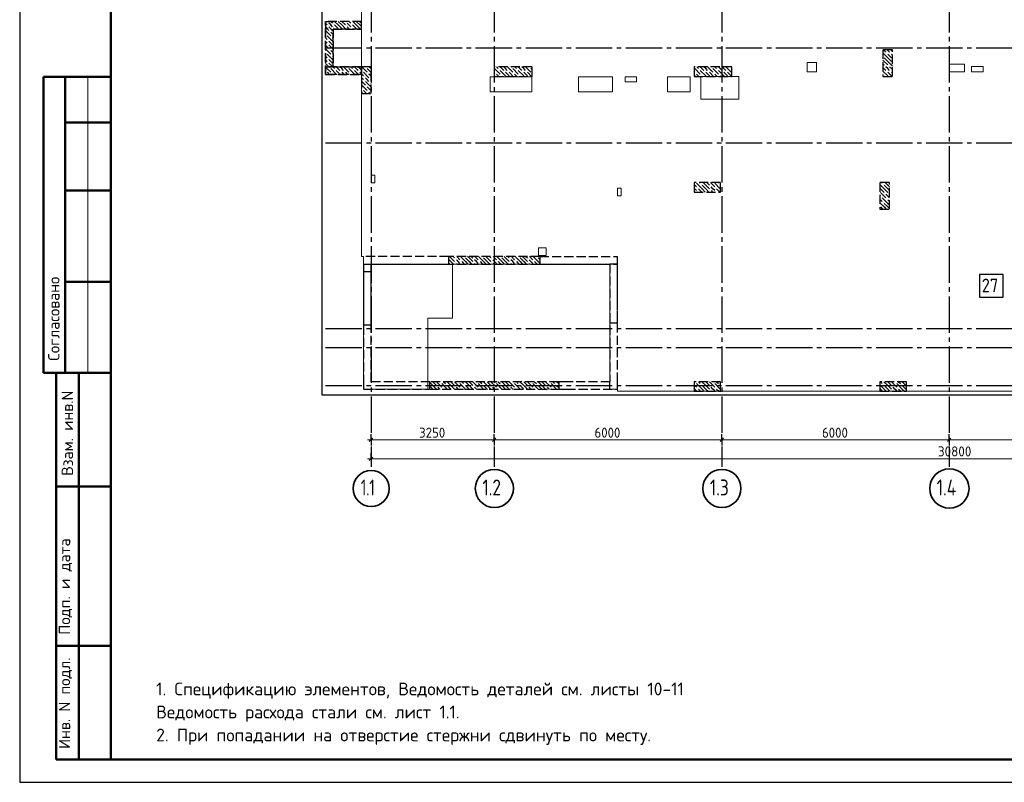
# Model space of a CAD drawing. Header units: millimetres. Extents: x 0 to 50400, y -76 to 35640.
# Tile 1 of 10: x 0 to 25967, y 0 to 20107. Entities that reach past the tile are written whole.
import ezdxf

# ---------------------------------------------------------------- set-up
doc = ezdxf.new("R2010")
doc.units = ezdxf.units.MM
doc.linetypes.add('______2', pattern=[324, 240, -84])
doc.linetypes.add('______5', pattern=[1320, 960, -120, 120, -120])
for name, color, linetype, lineweight in [('Standard', 7, 'Continuous', 25), ('ДОП Верх по Х', 7, 'Continuous', 25), ('ЖБ Перекрытие верхний уровень', 7, 'Continuous', 35), ('ЖБ Пилон', 7, 'Continuous', 35), ('ЖБ Стена верхний уровень', 7, 'Continuous', 35), ('Позиционная метка линия выноска', 7, 'Continuous', 13), ('Размерная линия_ общее', 7, 'Continuous', 13)]:
    doc.layers.add(name, color=color, linetype=linetype, lineweight=lineweight)
doc.layers.add('Оси', color=7, linetype='______5', true_color=0x656565)
doc.styles.add('ISOCPEUR', font='txt')

msp = doc.modelspace()

# ---------------------------------------------------------------- hatches: boundary and pattern name
at = {"layer": 'ЖБ Пилон', "linetype": 'Continuous', "lineweight": -3, "transparency": 33554687}
for points in [[(22863, 19225), (22868, 19230), (22872, 19225), (22868, 19221)], [(22959, 19225), (22964, 19230), (22968, 19225), (22964, 19221)], [(22767, 19129), (22772, 19134), (22776, 19129), (22772, 19125)], [(23007, 19081), (23012, 19086), (23015, 19083), (23015, 19080), (23012, 19076)], [(23007, 18985), (23012, 18990), (23015, 18987), (23015, 18984), (23012, 18981)], [(9039, 18745), (9044, 18750), (9048, 18745), (9044, 18741)], [(9135, 18841), (9140, 18846), (9144, 18841), (9140, 18836)], [(9183, 18697), (9188, 18702), (9192, 18697), (9188, 18692)], [(12543, 18697), (12548, 18702), (12552, 18697), (12548, 18692)], [(12639, 18793), (12644, 18798), (12648, 18793), (12644, 18788)], [(12783, 18745), (12788, 18750), (12792, 18745), (12788, 18741)], [(12879, 18745), (12884, 18750), (12888, 18745), (12884, 18741)], [(12975, 18841), (12980, 18846), (12984, 18841), (12980, 18836)], [(13023, 18697), (13028, 18702), (13032, 18697), (13028, 18692)], [(13119, 18793), (13124, 18798), (13128, 18793), (13124, 18788)], [(13263, 18745), (13268, 18750), (13272, 18745), (13268, 18741)], [(13359, 18745), (13364, 18750), (13368, 18745), (13364, 18741)], [(13455, 18841), (13460, 18846), (13464, 18841), (13460, 18836)], [(13503, 18697), (13508, 18702), (13512, 18697), (13508, 18692)], [(17823, 18697), (17828, 18702), (17832, 18697), (17828, 18692)], [(17919, 18793), (17924, 18798), (17928, 18793), (17924, 18788)], [(18063, 18745), (18068, 18750), (18072, 18745), (18068, 18741)], [(18159, 18745), (18164, 18750), (18168, 18745), (18164, 18741)], [(18255, 18841), (18260, 18846), (18264, 18841), (18260, 18836)], [(18303, 18697), (18308, 18702), (18312, 18697), (18308, 18692)], [(18399, 18793), (18404, 18798), (18408, 18793), (18404, 18788)], [(18543, 18745), (18548, 18750), (18552, 18745), (18548, 18741)], [(18639, 18745), (18644, 18750), (18648, 18745), (18644, 18741)], [(18735, 18841), (18740, 18846), (18744, 18841), (18740, 18836)], [(18783, 18697), (18785, 18700), (18785, 18695)], [(22815, 18889), (22820, 18894), (22824, 18889), (22820, 18885)], [(22863, 18745), (22868, 18750), (22872, 18745), (22868, 18741)], [(22911, 18889), (22916, 18894), (22920, 18889), (22916, 18885)], [(22959, 18745), (22964, 18750), (22968, 18745), (22964, 18741)], [(9087, 18601), (9092, 18606), (9096, 18601), (9092, 18596)], [(9087, 18505), (9092, 18510), (9096, 18505), (9092, 18501)], [(9231, 18553), (9236, 18558), (9240, 18553), (9236, 18548)], [(9231, 18457), (9236, 18462), (9240, 18457), (9236, 18452)], [(12687, 18649), (12692, 18654), (12696, 18649), (12692, 18645)], [(13167, 18649), (13172, 18654), (13176, 18649), (13172, 18645)], [(17967, 18649), (17972, 18654), (17976, 18649), (17972, 18645)], [(18447, 18649), (18452, 18654), (18456, 18649), (18452, 18645)], [(22767, 18649), (22772, 18654), (22776, 18649), (22772, 18645)], [(9039, 18265), (9044, 18270), (9048, 18265), (9044, 18261)], [(9135, 18361), (9140, 18366), (9144, 18361), (9140, 18356)], [(9183, 18217), (9188, 18222), (9192, 18217), (9188, 18212)], [(17871, 15673), (17876, 15678), (17880, 15673), (17876, 15668)], [(17871, 15577), (17876, 15582), (17880, 15577), (17876, 15572)], [(17967, 15769), (17972, 15774), (17976, 15769), (17972, 15765)], [(18207, 15721), (18212, 15726), (18216, 15721), (18212, 15716)], [(18207, 15625), (18212, 15630), (18216, 15625), (18212, 15621)], [(18351, 15673), (18356, 15678), (18360, 15673), (18356, 15668)], [(18351, 15577), (18356, 15582), (18360, 15577), (18356, 15572)], [(18447, 15769), (18452, 15774), (18456, 15769), (18452, 15765)], [(22767, 15769), (22772, 15774), (22776, 15769), (22772, 15765)], [(22719, 15433), (22724, 15438), (22728, 15433), (22724, 15428)], [(22815, 15529), (22820, 15534), (22824, 15529), (22820, 15525)], [(22863, 15385), (22868, 15390), (22872, 15385), (22868, 15381)], [(22911, 15529), (22916, 15534), (22920, 15529), (22916, 15525)], [(22767, 15289), (22772, 15294), (22776, 15289), (22772, 15285)], [(17823, 10537), (17828, 10542), (17832, 10537), (17828, 10532)], [(17871, 10393), (17876, 10398), (17880, 10393), (17876, 10388)], [(17967, 10489), (17972, 10494), (17976, 10489), (17972, 10485)], [(18207, 10441), (18212, 10446), (18216, 10441), (18212, 10436)], [(18303, 10537), (18308, 10542), (18312, 10537), (18308, 10532)], [(18351, 10393), (18356, 10398), (18360, 10393), (18356, 10388)], [(18447, 10489), (18452, 10494), (18456, 10489), (18452, 10485)], [(22767, 10489), (22772, 10494), (22776, 10489), (22772, 10485)], [(23007, 10441), (23012, 10446), (23016, 10441), (23012, 10436)], [(23103, 10537), (23108, 10542), (23112, 10537), (23108, 10532)], [(23151, 10393), (23156, 10398), (23160, 10393), (23156, 10388)], [(23247, 10489), (23252, 10494), (23256, 10489), (23252, 10485)], [(18207, 10345), (18212, 10350), (18216, 10345), (18212, 10340)], [(23007, 10345), (23012, 10350), (23016, 10345), (23012, 10340)]]:
    msp.add_hatch(color=7, dxfattribs=at).paths.add_polyline_path(points, flags=16)
at = {"layer": 'ЖБ Стена верхний уровень', "linetype": 'Continuous', "lineweight": -3, "transparency": 33554687}
for points in [[(8127, 20041), (8132, 20046), (8136, 20041), (8132, 20036)], [(8271, 19993), (8276, 19998), (8280, 19993), (8276, 19988)], [(8607, 20041), (8612, 20046), (8616, 20041), (8612, 20036)], [(8751, 19993), (8756, 19998), (8760, 19993), (8756, 19988)], [(8127, 19945), (8132, 19950), (8136, 19945), (8132, 19941)], [(8175, 19801), (8180, 19806), (8184, 19801), (8180, 19796)], [(8271, 19897), (8276, 19902), (8280, 19897), (8276, 19892)], [(8607, 19945), (8612, 19950), (8616, 19945), (8612, 19941)], [(8751, 19897), (8756, 19902), (8760, 19897), (8756, 19892)], [(8079, 19705), (8084, 19710), (8088, 19705), (8084, 19701)], [(8127, 19561), (8132, 19566), (8136, 19561), (8132, 19556)], [(8223, 19657), (8228, 19662), (8232, 19657), (8228, 19652)], [(8079, 19225), (8084, 19230), (8088, 19225), (8084, 19221)], [(8127, 19465), (8132, 19470), (8136, 19465), (8132, 19461)], [(8175, 19321), (8180, 19326), (8184, 19321), (8180, 19316)], [(8127, 19081), (8132, 19086), (8136, 19081), (8132, 19076)], [(8127, 18985), (8132, 18990), (8136, 18985), (8132, 18981)], [(8223, 19177), (8228, 19182), (8232, 19177), (8228, 19172)], [(8079, 18745), (8084, 18750), (8088, 18745), (8084, 18741)], [(8175, 18841), (8180, 18846), (8184, 18841), (8180, 18836)], [(8223, 18697), (8228, 18702), (8232, 18697), (8228, 18692)], [(8319, 18793), (8324, 18798), (8328, 18793), (8324, 18788)], [(8463, 18745), (8468, 18750), (8472, 18745), (8468, 18741)], [(8559, 18745), (8564, 18750), (8568, 18745), (8564, 18741)], [(8655, 18841), (8660, 18846), (8664, 18841), (8660, 18836)], [(8703, 18697), (8708, 18702), (8712, 18697), (8708, 18692)], [(8799, 18793), (8804, 18798), (8808, 18793), (8804, 18788)], [(8943, 18745), (8948, 18750), (8952, 18745), (8948, 18741)], [(11487, 13801), (11492, 13806), (11496, 13801), (11492, 13796)], [(11727, 13849), (11732, 13854), (11736, 13849), (11732, 13845)], [(11967, 13801), (11972, 13806), (11976, 13801), (11972, 13796)], [(12207, 13849), (12212, 13854), (12216, 13849), (12212, 13845)], [(12447, 13801), (12452, 13806), (12456, 13801), (12452, 13796)], [(12687, 13849), (12692, 13854), (12696, 13849), (12692, 13845)], [(12927, 13801), (12932, 13806), (12936, 13801), (12932, 13796)], [(13167, 13849), (13172, 13854), (13176, 13849), (13172, 13845)], [(13407, 13801), (13412, 13806), (13416, 13801), (13412, 13796)], [(13647, 13849), (13652, 13854), (13656, 13849), (13652, 13845)], [(11487, 13705), (11492, 13710), (11496, 13705), (11492, 13700)], [(11631, 13753), (11636, 13758), (11640, 13753), (11636, 13748)], [(11967, 13705), (11972, 13710), (11976, 13705), (11972, 13700)], [(12111, 13753), (12116, 13758), (12120, 13753), (12116, 13748)], [(12447, 13705), (12452, 13710), (12456, 13705), (12452, 13700)], [(12591, 13753), (12596, 13758), (12600, 13753), (12596, 13748)], [(12927, 13705), (12932, 13710), (12936, 13705), (12932, 13700)], [(13071, 13753), (13076, 13758), (13080, 13753), (13076, 13748)], [(13407, 13705), (13412, 13710), (13416, 13705), (13412, 13700)], [(13551, 13753), (13556, 13758), (13560, 13753), (13556, 13748)], [(11007, 10441), (11012, 10446), (11016, 10441), (11012, 10436)], [(11103, 10537), (11108, 10542), (11112, 10537), (11108, 10532)], [(11151, 10393), (11156, 10398), (11160, 10393), (11156, 10388)], [(11247, 10489), (11252, 10494), (11256, 10489), (11252, 10485)], [(11487, 10441), (11492, 10446), (11496, 10441), (11492, 10436)], [(11583, 10537), (11588, 10542), (11592, 10537), (11588, 10532)], [(11631, 10393), (11636, 10398), (11640, 10393), (11636, 10388)], [(11727, 10489), (11732, 10494), (11735, 10491), (11735, 10488), (11732, 10485)], [(11735, 10491), (11736, 10489), (11735, 10488)], [(11967, 10441), (11972, 10446), (11976, 10441), (11972, 10436)], [(12063, 10537), (12068, 10542), (12072, 10537), (12068, 10532)], [(12111, 10393), (12116, 10398), (12120, 10393), (12116, 10388)], [(12207, 10489), (12212, 10494), (12216, 10489), (12212, 10485)], [(12447, 10441), (12452, 10446), (12456, 10441), (12452, 10436)], [(12543, 10537), (12548, 10542), (12552, 10537), (12548, 10532)], [(12591, 10393), (12596, 10398), (12600, 10393), (12596, 10388)], [(12687, 10489), (12692, 10494), (12696, 10489), (12692, 10485)], [(12927, 10441), (12932, 10446), (12936, 10441), (12932, 10436)], [(13023, 10537), (13028, 10542), (13032, 10537), (13028, 10532)], [(13071, 10393), (13076, 10398), (13080, 10393), (13076, 10388)], [(13167, 10489), (13172, 10494), (13176, 10489), (13172, 10485)], [(13407, 10441), (13412, 10446), (13416, 10441), (13412, 10436)], [(13503, 10537), (13508, 10542), (13512, 10537), (13508, 10532)], [(13551, 10393), (13556, 10398), (13560, 10393), (13556, 10388)], [(13647, 10489), (13652, 10494), (13656, 10489), (13652, 10485)], [(13887, 10441), (13892, 10446), (13896, 10441), (13892, 10436)], [(13983, 10537), (13988, 10542), (13992, 10537), (13988, 10532)], [(14031, 10393), (14036, 10398), (14040, 10393), (14036, 10388)], [(14127, 10489), (14132, 10494), (14136, 10489), (14132, 10485)]]:
    msp.add_hatch(color=7, dxfattribs=at).paths.add_polyline_path(points, flags=16)

# ---------------------------------------------------------------- linework, layer by layer
at = {"layer": 'Standard', "color": 7, "linetype": 'Continuous', "lineweight": 25, "transparency": 33554687}
msp.add_line((2400, 35040), (2400, 1270), dxfattribs=at)
at = {"layer": 'Standard', "color": 7, "linetype": 'Continuous', "lineweight": 50, "transparency": 33554687}
for p, q in [((7, 18600), (0, 18600)), ((2400, 18600), (632, 18600)), ((632, 18600), (632, 10800)), ((632, 18600), (632, 10800)), ((1200, 18600), (1200, 10800)), ((2400, 17400), (1200, 17400)), ((2400, 15600), (1200, 15600)), ((2400, 13200), (1200, 13200)), ((0, 10800), (7, 10800)), ((632, 10800), (2400, 10800)), ((960, 600), (960, 10800)), ((960, 600), (960, 10800)), ((1560, 600), (1560, 10800)), ((960, 7800), (2400, 7800)), ((960, 3600), (2400, 3600)), ((2400, 600), (960, 600))]:
    msp.add_line(p, q, dxfattribs=at)
at = {"layer": 'Standard', "color": 7, "linetype": 'Continuous', "lineweight": 13, "transparency": 33554687}
msp.add_line((1800, 18600), (1800, 10800), dxfattribs=at)
at = {"layer": 'Standard', "color": 251, "linetype": '______2', "lineweight": -3, "true_color": 0x656565, "transparency": 33554687}
for p, q in [((11315, 13862), (9065, 13862)), ((13715, 13862), (15765, 13862))]:
    msp.add_line(p, q, dxfattribs=at)
at = {"layer": 'Standard', "color": 7, "linetype": 'Continuous', "lineweight": 25, "transparency": 33554687}
msp.add_lwpolyline([(0, 0), (50400, 0), (50400, 35640), (0, 35640), (0, 0)], close=True, dxfattribs=at)
at = {"layer": 'Standard', "color": 7, "linetype": 'Continuous', "lineweight": 50, "transparency": 33554687}
msp.add_lwpolyline([(2400, 35040), (49800, 35040), (49800, 600), (2400, 600), (2400, 35040)], close=True, dxfattribs=at)
at = {"layer": 'Standard', "color": 254, "linetype": 'Continuous', "lineweight": -3, "true_color": 0xc4c4ff, "transparency": 33554687}
msp.add_lwpolyline([(7965, 10212), (40365, 10212), (40365, 32712), (7965, 32712), (7965, 10212)], dxfattribs=at)
at = {"layer": 'ДОП Верх по Х', "color": 7, "linetype": 'Continuous', "lineweight": 25, "transparency": 33554687}
msp.add_lwpolyline([(25313, 12788), (25937, 12788), (25937, 13388), (25313, 13388), (25313, 12788)], dxfattribs=at)
at = {"layer": 'ЖБ Перекрытие верхний уровень', "color": 7, "linetype": 'Continuous', "lineweight": 18, "transparency": 33554687}
for p, q in [((9015, 32612), (9015, 13862)), ((21014, 18982), (20764, 18982)), ((20764, 18982), (20764, 18732)), ((21014, 18732), (21014, 18982)), ((20764, 18732), (21014, 18732)), ((24915, 18934), (24515, 18934)), ((24515, 18934), (24515, 18734)), ((24515, 18734), (24915, 18734)), ((24915, 18734), (24915, 18934)), ((25405, 18872), (25105, 18872)), ((25105, 18872), (25105, 18732)), ((25105, 18732), (25405, 18732)), ((25405, 18732), (25405, 18872)), ((13505, 18605), (12405, 18605)), ((12405, 18605), (12405, 18205)), ((13505, 18205), (13505, 18605)), ((15635, 18605), (14735, 18605)), ((14735, 18605), (14735, 18205)), ((15635, 18205), (15635, 18605)), ((16265, 18605), (15965, 18605)), ((15965, 18605), (15965, 18465)), ((15965, 18465), (16265, 18465)), ((16265, 18465), (16265, 18605)), ((17685, 18605), (17085, 18605)), ((17085, 18605), (17085, 18205)), ((17685, 18205), (17685, 18605)), ((18965, 18612), (17965, 18612)), ((17965, 18612), (17965, 18012)), ((18965, 18012), (18965, 18612)), ((12405, 18205), (13505, 18205)), ((14735, 18205), (15635, 18205)), ((17085, 18205), (17685, 18205)), ((17965, 18012), (18965, 18012)), ((9365, 16005), (9265, 16005)), ((9265, 16005), (9265, 15805)), ((9365, 15805), (9365, 16005)), ((9265, 15805), (9365, 15805)), ((15865, 15662), (15765, 15662)), ((15765, 15662), (15765, 15462)), ((15865, 15462), (15865, 15662)), ((15765, 15462), (15865, 15462)), ((13885, 14092), (13685, 14092)), ((13685, 14092), (13685, 13892)), ((13885, 13892), (13885, 14092)), ((9015, 13862), (9065, 13862)), ((9065, 13862), (9065, 13662)), ((13685, 13892), (13885, 13892)), ((9065, 13662), (9065, 13462)), ((11415, 12242), (11415, 13662)), ((11415, 13662), (15565, 13662)), ((15565, 13662), (15565, 10362)), ((9065, 13462), (9265, 13462)), ((9265, 13462), (9265, 12062)), ((10765, 12242), (11415, 12242)), ((10765, 10362), (10765, 12242)), ((9265, 12062), (9065, 12062)), ((9065, 12062), (9065, 10362)), ((9065, 10362), (10765, 10362)), ((15565, 10362), (15765, 10362)), ((15765, 10362), (15765, 10312)), ((15765, 10312), (33665, 10312))]:
    msp.add_line(p, q, dxfattribs=at)
at = {"layer": 'ЖБ Пилон', "color": 253, "linetype": '______2', "lineweight": -3, "true_color": 0xa0a0a0, "transparency": 33554687}
for p, q in [((23015, 19312), (22765, 19312)), ((22765, 19312), (22765, 18612)), ((23015, 18612), (23015, 19312)), ((9265, 18862), (9015, 18862)), ((9015, 18862), (9015, 18162)), ((9265, 18162), (9265, 18862)), ((13515, 18862), (12515, 18862)), ((12515, 18862), (12515, 18612)), ((13515, 18612), (13515, 18862)), ((18785, 18862), (17785, 18862)), ((17785, 18862), (17785, 18612)), ((18785, 18612), (18785, 18862)), ((12515, 18612), (13515, 18612)), ((17785, 18612), (18785, 18612)), ((22765, 18612), (23015, 18612)), ((9015, 18162), (9265, 18162)), ((18485, 15812), (17785, 15812)), ((17785, 15812), (17785, 15562)), ((18485, 15562), (18485, 15812)), ((22935, 15812), (22685, 15812)), ((22685, 15812), (22685, 15112)), ((22935, 15112), (22935, 15812)), ((17785, 15562), (18485, 15562)), ((22685, 15112), (22935, 15112)), ((18485, 10562), (17785, 10562)), ((17785, 10562), (17785, 10312)), ((18485, 10312), (18485, 10562)), ((23385, 10562), (22685, 10562)), ((22685, 10562), (22685, 10312)), ((23385, 10312), (23385, 10562)), ((17785, 10312), (18485, 10312)), ((22685, 10312), (23385, 10312))]:
    msp.add_line(p, q, dxfattribs=at)
at = {"layer": 'ЖБ Пилон', "color": 253, "linetype": 'Continuous', "lineweight": -3, "true_color": 0xa0a0a0, "transparency": 33554687}
for p, q in [((22892, 19105), (22765, 19232)), ((22780, 19312), (22844, 19249)), ((22892, 19297), (22876, 19312)), ((22940, 19249), (22892, 19297)), ((22972, 19312), (23015, 19270)), ((22796, 19009), (22765, 19040)), ((22796, 19105), (22892, 19009)), ((22796, 19009), (22892, 18913)), ((22892, 19201), (22988, 19105)), ((22892, 19105), (22988, 19009)), ((22892, 19009), (23015, 18886)), ((22988, 19201), (23015, 19174)), ((9020, 18769), (9015, 18774)), ((9022, 18862), (9164, 18721)), ((9068, 18721), (9212, 18577)), ((9164, 18817), (9265, 18716)), ((9214, 18862), (9260, 18817)), ((12515, 18730), (12524, 18721)), ((12524, 18817), (12668, 18673)), ((12574, 18862), (12620, 18817)), ((12812, 18625), (12668, 18769)), ((12670, 18862), (12764, 18769)), ((12812, 18817), (12766, 18862)), ((12860, 18769), (12812, 18817)), ((12812, 18721), (12908, 18625)), ((12862, 18862), (13004, 18721)), ((12908, 18721), (13017, 18612)), ((13004, 18817), (13148, 18673)), ((13054, 18862), (13100, 18817)), ((13292, 18625), (13148, 18769)), ((13150, 18862), (13244, 18769)), ((13292, 18817), (13246, 18862)), ((13340, 18769), (13292, 18817)), ((13292, 18721), (13388, 18625)), ((13342, 18862), (13484, 18721)), ((13388, 18721), (13497, 18612)), ((13484, 18817), (13515, 18786)), ((17785, 18740), (17804, 18721)), ((17804, 18817), (17948, 18673)), ((17854, 18862), (17900, 18817)), ((18092, 18625), (17948, 18769)), ((17950, 18862), (18044, 18769)), ((18092, 18817), (18046, 18862)), ((18140, 18769), (18092, 18817)), ((18092, 18721), (18188, 18625)), ((18142, 18862), (18284, 18721)), ((18188, 18721), (18297, 18612)), ((18284, 18817), (18428, 18673)), ((18334, 18862), (18380, 18817)), ((18572, 18625), (18428, 18769)), ((18430, 18862), (18524, 18769)), ((18572, 18817), (18526, 18862)), ((18620, 18769), (18572, 18817)), ((18572, 18721), (18668, 18625)), ((18622, 18862), (18764, 18721)), ((18668, 18721), (18777, 18612)), ((18764, 18817), (18785, 18796)), ((22765, 18944), (22796, 18913)), ((22765, 18848), (22844, 18769)), ((22892, 18625), (22765, 18752)), ((22892, 18817), (22844, 18865)), ((22940, 18769), (22892, 18817)), ((22892, 18721), (22988, 18625)), ((22940, 18865), (23015, 18790)), ((22988, 18721), (23015, 18694)), ((9015, 18678), (9068, 18625)), ((9015, 18582), (9068, 18529)), ((9015, 18486), (9116, 18385)), ((9164, 18529), (9116, 18577)), ((9116, 18481), (9260, 18337)), ((9212, 18481), (9164, 18529)), ((9265, 18620), (9212, 18673)), ((9260, 18529), (9265, 18524)), ((12515, 18634), (12537, 18612)), ((12633, 18612), (12572, 18673)), ((12716, 18625), (12728, 18612)), ((12812, 18625), (12824, 18612)), ((13113, 18612), (13052, 18673)), ((13196, 18625), (13208, 18612)), ((13292, 18625), (13304, 18612)), ((17785, 18644), (17817, 18612)), ((17913, 18612), (17852, 18673)), ((17996, 18625), (18008, 18612)), ((18092, 18625), (18104, 18612)), ((18393, 18612), (18332, 18673)), ((18476, 18625), (18488, 18612)), ((18572, 18625), (18584, 18612)), ((22796, 18625), (22808, 18612)), ((22892, 18625), (22904, 18612)), ((9020, 18289), (9015, 18294)), ((9015, 18198), (9050, 18162)), ((9020, 18385), (9164, 18241)), ((9068, 18241), (9146, 18162)), ((9164, 18337), (9265, 18236)), ((9242, 18162), (9212, 18193)), ((9260, 18433), (9265, 18428)), ((17785, 15764), (17852, 15697)), ((17804, 15649), (17785, 15668)), ((17852, 15601), (17804, 15649)), ((17996, 15649), (17852, 15793)), ((17900, 15649), (17986, 15562)), ((17929, 15812), (17948, 15793)), ((17996, 15745), (18092, 15649)), ((17996, 15649), (18082, 15562)), ((18092, 15745), (18024, 15812)), ((18092, 15745), (18188, 15649)), ((18092, 15649), (18178, 15562)), ((18120, 15812), (18188, 15745)), ((18216, 15812), (18332, 15697)), ((18284, 15649), (18236, 15697)), ((18236, 15601), (18274, 15562)), ((18332, 15601), (18284, 15649)), ((18476, 15649), (18332, 15793)), ((18380, 15649), (18466, 15562)), ((18409, 15812), (18428, 15793)), ((18476, 15745), (18485, 15736)), ((18476, 15649), (18485, 15640)), ((22796, 15649), (22685, 15760)), ((22700, 15649), (22796, 15553)), ((22729, 15812), (22748, 15793)), ((22796, 15745), (22892, 15649)), ((22796, 15649), (22892, 15553)), ((22892, 15745), (22824, 15812)), ((22892, 15745), (22935, 15702)), ((22892, 15649), (22935, 15606)), ((22920, 15812), (22935, 15798)), ((17785, 15572), (17794, 15562)), ((22685, 15472), (22700, 15457)), ((22685, 15376), (22748, 15313)), ((22700, 15553), (22844, 15409)), ((22892, 15265), (22748, 15409)), ((22892, 15457), (22844, 15505)), ((22935, 15414), (22892, 15457)), ((22892, 15361), (22935, 15318)), ((22796, 15169), (22685, 15280)), ((22700, 15169), (22756, 15112)), ((22796, 15265), (22892, 15169)), ((22796, 15169), (22852, 15112)), ((22892, 15265), (22935, 15222)), ((22892, 15169), (22935, 15126)), ((17785, 10484), (17852, 10417)), ((17804, 10369), (17785, 10388)), ((17802, 10562), (17804, 10561)), ((17996, 10369), (17852, 10513)), ((17898, 10562), (17948, 10513)), ((18092, 10465), (17994, 10562)), ((17996, 10465), (18092, 10369)), ((18092, 10561), (18188, 10465)), ((18092, 10465), (18188, 10369)), ((18188, 10561), (18332, 10417)), ((18284, 10369), (18236, 10417)), ((18282, 10562), (18284, 10561)), ((18476, 10369), (18332, 10513)), ((18378, 10562), (18428, 10513)), ((18485, 10552), (18474, 10562)), ((18476, 10465), (18485, 10456)), ((22796, 10369), (22685, 10480)), ((22698, 10562), (22748, 10513)), ((22892, 10465), (22794, 10562)), ((22796, 10465), (22892, 10369)), ((22892, 10561), (22988, 10465)), ((22892, 10465), (22988, 10369)), ((22988, 10561), (23132, 10417)), ((23084, 10369), (23036, 10417)), ((23082, 10562), (23084, 10561)), ((23276, 10369), (23132, 10513)), ((23178, 10562), (23228, 10513)), ((23372, 10465), (23274, 10562)), ((23276, 10465), (23372, 10369)), ((23372, 10561), (23385, 10548)), ((23372, 10465), (23385, 10452)), ((17852, 10321), (17804, 10369)), ((17900, 10369), (17956, 10312)), ((17996, 10369), (18052, 10312)), ((18092, 10369), (18148, 10312)), ((18236, 10321), (18244, 10312)), ((18332, 10321), (18284, 10369)), ((18380, 10369), (18436, 10312)), ((18476, 10369), (18485, 10360)), ((22700, 10369), (22756, 10312)), ((22796, 10369), (22852, 10312)), ((22892, 10369), (22948, 10312)), ((23036, 10321), (23044, 10312)), ((23132, 10321), (23084, 10369)), ((23180, 10369), (23236, 10312)), ((23276, 10369), (23332, 10312)), ((23372, 10369), (23385, 10356))]:
    msp.add_line(p, q, dxfattribs=at)
at = {"layer": 'ЖБ Стена верхний уровень', "color": 253, "linetype": '______2', "lineweight": -3, "true_color": 0xa0a0a0, "transparency": 33554687}
for p, q in [((9015, 20062), (8065, 20062)), ((8065, 20062), (8065, 19862)), ((9015, 19862), (9015, 20062)), ((8065, 19862), (8065, 18862)), ((8265, 18862), (8265, 19862)), ((8265, 19862), (9015, 19862)), ((8065, 18862), (8265, 18862)), ((9015, 18862), (8065, 18862)), ((8065, 18862), (8065, 18662)), ((9015, 18662), (9015, 18862)), ((8065, 18662), (9015, 18662)), ((11315, 13662), (11315, 13862)), ((13715, 13862), (11315, 13862)), ((13715, 13862), (13715, 13662)), ((15765, 13662), (15765, 13862)), ((15765, 13662), (15765, 13862)), ((9065, 13662), (11315, 13662)), ((9065, 13662), (9265, 13662)), ((9065, 13662), (9065, 10562)), ((9265, 13662), (15565, 13662)), ((9265, 10562), (9265, 13662)), ((13715, 13662), (15765, 13662)), ((15565, 13662), (15565, 12112)), ((15765, 13662), (15565, 13662)), ((15565, 13662), (15565, 10562)), ((15765, 12112), (15765, 13662)), ((15765, 10562), (15765, 13662)), ((9065, 13462), (9065, 12062)), ((9265, 13462), (9065, 13462)), ((9265, 12062), (9265, 13462)), ((9065, 12062), (9265, 12062)), ((15565, 12112), (15765, 12112)), ((9065, 10562), (9065, 10362)), ((10815, 10562), (9265, 10562)), ((10815, 10362), (10815, 10562)), ((11735, 10562), (10815, 10562)), ((14215, 10562), (11735, 10562)), ((14415, 10562), (14215, 10562)), ((14215, 10562), (14215, 10362)), ((15565, 10562), (14415, 10562)), ((15565, 10562), (14415, 10562)), ((15565, 10362), (15565, 10562)), ((15765, 10362), (15765, 10562)), ((9065, 10362), (10815, 10362)), ((10815, 10362), (11735, 10362)), ((11735, 10362), (14215, 10362)), ((14215, 10362), (14415, 10362)), ((14415, 10362), (15565, 10362)), ((14415, 10362), (15765, 10362))]:
    msp.add_line(p, q, dxfattribs=at)
at = {"layer": 'ЖБ Стена верхний уровень', "color": 253, "linetype": 'Continuous', "lineweight": -3, "true_color": 0xa0a0a0, "transparency": 33554687}
for p, q in [((8065, 20012), (8108, 19969)), ((8204, 19969), (8156, 20017)), ((8207, 20062), (8252, 20017)), ((8396, 19969), (8303, 20062)), ((8398, 20062), (8492, 19969)), ((8494, 20062), (8588, 19969)), ((8684, 19969), (8636, 20017)), ((8687, 20062), (8732, 20017)), ((8876, 19969), (8783, 20062)), ((8878, 20062), (8972, 19969)), ((8974, 20062), (9015, 20022)), ((8065, 19916), (8119, 19862)), ((8065, 19820), (8204, 19681)), ((8119, 19862), (8156, 19825)), ((8156, 19921), (8214, 19862)), ((8252, 19921), (8204, 19969)), ((8204, 19777), (8265, 19716)), ((8214, 19862), (8265, 19812)), ((8300, 19969), (8396, 19873)), ((8300, 19873), (8310, 19862)), ((8396, 19969), (8492, 19873)), ((8492, 19969), (8599, 19862)), ((8636, 19921), (8694, 19862)), ((8732, 19921), (8684, 19969)), ((8780, 19969), (8876, 19873)), ((8780, 19873), (8790, 19862)), ((8876, 19969), (8972, 19873)), ((8972, 19969), (9015, 19926)), ((8065, 19628), (8108, 19585)), ((8065, 19532), (8108, 19489)), ((8108, 19681), (8252, 19537)), ((8204, 19489), (8156, 19537)), ((8252, 19441), (8204, 19489)), ((8265, 19620), (8252, 19633)), ((8065, 19436), (8156, 19345)), ((8065, 19340), (8204, 19201)), ((8156, 19441), (8265, 19332)), ((8204, 19297), (8265, 19236)), ((8065, 19148), (8108, 19105)), ((8065, 19052), (8108, 19009)), ((8108, 19201), (8252, 19057)), ((8204, 19009), (8156, 19057)), ((8156, 18961), (8254, 18862)), ((8252, 18961), (8204, 19009)), ((8265, 19140), (8252, 19153)), ((8065, 18956), (8156, 18865)), ((8065, 18860), (8204, 18721)), ((8108, 18721), (8166, 18662)), ((8204, 18817), (8348, 18673)), ((8254, 18862), (8300, 18817)), ((8454, 18662), (8348, 18769)), ((8350, 18862), (8444, 18769)), ((8492, 18817), (8446, 18862)), ((8540, 18769), (8492, 18817)), ((8492, 18721), (8550, 18662)), ((8542, 18862), (8684, 18721)), ((8588, 18721), (8646, 18662)), ((8684, 18817), (8828, 18673)), ((8734, 18862), (8780, 18817)), ((8934, 18662), (8828, 18769)), ((8830, 18862), (8924, 18769)), ((8972, 18817), (8926, 18862)), ((9015, 18774), (8972, 18817)), ((8972, 18721), (9015, 18678)), ((8065, 18668), (8070, 18662)), ((8263, 18662), (8252, 18673)), ((8743, 18662), (8732, 18673)), ((11315, 13786), (11372, 13729)), ((11372, 13825), (11334, 13862)), ((11372, 13825), (11468, 13729)), ((11430, 13862), (11468, 13825)), ((11564, 13729), (11516, 13777)), ((11526, 13862), (11612, 13777)), ((11756, 13729), (11623, 13862)), ((11756, 13825), (11852, 13729)), ((11852, 13825), (11814, 13862)), ((11852, 13825), (11948, 13729)), ((11910, 13862), (11948, 13825)), ((12044, 13729), (11996, 13777)), ((12007, 13862), (12092, 13777)), ((12236, 13729), (12103, 13862)), ((12236, 13825), (12332, 13729)), ((12332, 13825), (12294, 13862)), ((12332, 13825), (12428, 13729)), ((12390, 13862), (12428, 13825)), ((12524, 13729), (12476, 13777)), ((12487, 13862), (12572, 13777)), ((12716, 13729), (12583, 13862)), ((12716, 13825), (12812, 13729)), ((12812, 13825), (12774, 13862)), ((12812, 13825), (12908, 13729)), ((12870, 13862), (12908, 13825)), ((13004, 13729), (12956, 13777)), ((12967, 13862), (13052, 13777)), ((13196, 13729), (13063, 13862)), ((13196, 13825), (13292, 13729)), ((13292, 13825), (13254, 13862)), ((13292, 13825), (13388, 13729)), ((13350, 13862), (13388, 13825)), ((13484, 13729), (13436, 13777)), ((13447, 13862), (13532, 13777)), ((13676, 13729), (13543, 13862)), ((13676, 13825), (13715, 13786)), ((11315, 13690), (11343, 13662)), ((11372, 13729), (11438, 13662)), ((11516, 13681), (11534, 13662)), ((11612, 13681), (11564, 13729)), ((11660, 13729), (11726, 13662)), ((11756, 13729), (11823, 13662)), ((11852, 13729), (11918, 13662)), ((11996, 13681), (12014, 13662)), ((12092, 13681), (12044, 13729)), ((12140, 13729), (12206, 13662)), ((12236, 13729), (12303, 13662)), ((12332, 13729), (12398, 13662)), ((12476, 13681), (12494, 13662)), ((12572, 13681), (12524, 13729)), ((12620, 13729), (12686, 13662)), ((12716, 13729), (12783, 13662)), ((12812, 13729), (12878, 13662)), ((12956, 13681), (12974, 13662)), ((13052, 13681), (13004, 13729)), ((13100, 13729), (13166, 13662)), ((13196, 13729), (13263, 13662)), ((13292, 13729), (13358, 13662)), ((13436, 13681), (13454, 13662)), ((13532, 13681), (13484, 13729)), ((13580, 13729), (13646, 13662)), ((13676, 13729), (13715, 13690)), ((10892, 10465), (10815, 10542)), ((10815, 10446), (10892, 10369)), ((10892, 10561), (10988, 10465)), ((10892, 10465), (10988, 10369)), ((10988, 10561), (11132, 10417)), ((11084, 10369), (11036, 10417)), ((11082, 10562), (11084, 10561)), ((11276, 10369), (11132, 10513)), ((11178, 10562), (11228, 10513)), ((11372, 10465), (11274, 10562)), ((11276, 10465), (11372, 10369)), ((11372, 10561), (11468, 10465)), ((11372, 10465), (11468, 10369)), ((11468, 10561), (11612, 10417)), ((11564, 10369), (11516, 10417)), ((11562, 10562), (11564, 10561)), ((11735, 10390), (11612, 10513)), ((11658, 10562), (11708, 10513)), ((11756, 10369), (11735, 10390)), ((11852, 10465), (11754, 10562)), ((11756, 10465), (11852, 10369)), ((11852, 10561), (11948, 10465)), ((11852, 10465), (11948, 10369)), ((11948, 10561), (12092, 10417)), ((12044, 10369), (11996, 10417)), ((12042, 10562), (12044, 10561)), ((12236, 10369), (12092, 10513)), ((12138, 10562), (12188, 10513)), ((12332, 10465), (12234, 10562)), ((12236, 10465), (12332, 10369)), ((12332, 10561), (12428, 10465)), ((12332, 10465), (12428, 10369)), ((12428, 10561), (12572, 10417)), ((12524, 10369), (12476, 10417)), ((12522, 10562), (12524, 10561)), ((12716, 10369), (12572, 10513)), ((12618, 10562), (12668, 10513)), ((12812, 10465), (12714, 10562)), ((12716, 10465), (12812, 10369)), ((12812, 10561), (12908, 10465)), ((12812, 10465), (12908, 10369)), ((12908, 10561), (13052, 10417)), ((13004, 10369), (12956, 10417)), ((13002, 10562), (13004, 10561)), ((13196, 10369), (13052, 10513)), ((13098, 10562), (13148, 10513)), ((13292, 10465), (13194, 10562)), ((13196, 10465), (13292, 10369)), ((13292, 10561), (13388, 10465)), ((13292, 10465), (13388, 10369)), ((13388, 10561), (13532, 10417)), ((13484, 10369), (13436, 10417)), ((13482, 10562), (13484, 10561)), ((13676, 10369), (13532, 10513)), ((13578, 10562), (13628, 10513)), ((13772, 10465), (13674, 10562)), ((13676, 10465), (13772, 10369)), ((13772, 10561), (13868, 10465)), ((13772, 10465), (13868, 10369)), ((13868, 10561), (14012, 10417)), ((13964, 10369), (13916, 10417)), ((13962, 10562), (13964, 10561)), ((14156, 10369), (14012, 10513)), ((14058, 10562), (14108, 10513)), ((14215, 10502), (14154, 10562)), ((14156, 10465), (14215, 10406)), ((10892, 10369), (10898, 10362)), ((11090, 10362), (11084, 10369)), ((11180, 10369), (11186, 10362)), ((11276, 10369), (11282, 10362)), ((11372, 10369), (11378, 10362)), ((11570, 10362), (11564, 10369)), ((11660, 10369), (11666, 10362)), ((11756, 10369), (11762, 10362)), ((11852, 10369), (11858, 10362)), ((12050, 10362), (12044, 10369)), ((12140, 10369), (12146, 10362)), ((12236, 10369), (12242, 10362)), ((12332, 10369), (12338, 10362)), ((12530, 10362), (12524, 10369)), ((12620, 10369), (12626, 10362)), ((12716, 10369), (12722, 10362)), ((12812, 10369), (12818, 10362)), ((13010, 10362), (13004, 10369)), ((13100, 10369), (13106, 10362)), ((13196, 10369), (13202, 10362)), ((13292, 10369), (13298, 10362)), ((13490, 10362), (13484, 10369)), ((13580, 10369), (13586, 10362)), ((13676, 10369), (13682, 10362)), ((13772, 10369), (13778, 10362)), ((13970, 10362), (13964, 10369)), ((14060, 10369), (14066, 10362)), ((14156, 10369), (14162, 10362))]:
    msp.add_line(p, q, dxfattribs=at)
at = {"layer": 'ЖБ Стена верхний уровень', "color": 7, "linetype": 'Continuous', "lineweight": 18, "transparency": 33554687}
for p, q in [((11415, 12242), (11415, 13662)), ((10765, 12242), (11415, 12242))]:
    msp.add_line(p, q, dxfattribs=at)
at = {"layer": 'Оси', "color": 8, "linetype": '______5', "lineweight": -3, "transparency": 33554687}
for p, q in [((9265, 32612), (9265, 8317)), ((12515, 32612), (12515, 8317)), ((18515, 32612), (18515, 8317)), ((24515, 32612), (24515, 8317)), ((8065, 19362), (42963, 19362)), ((8065, 16862), (42963, 16862)), ((8065, 11962), (42963, 11962)), ((8065, 11462), (42963, 11462)), ((8065, 10462), (42963, 10462))]:
    msp.add_line(p, q, dxfattribs=at)
at = {"layer": 'Оси', "color": 7, "linetype": 'Continuous', "lineweight": 35, "transparency": 33554687}
for centre, radius in [((9268, 7747), 475), ((12518, 7747), 503), ((18518, 7747), 503), ((24518, 7747), 518)]:
    msp.add_circle(centre, radius, dxfattribs=at)
at = {"layer": 'Позиционная метка линия выноска', "color": 253, "linetype": '______2', "lineweight": -3, "true_color": 0xa0a0a0, "transparency": 33554687}
for p, q in [((8065, 18662), (8065, 20062)), ((8065, 20062), (8385, 20062)), ((9015, 20062), (8365, 20062)), ((9015, 19862), (8265, 19862)), ((8265, 19862), (8265, 18862)), ((8265, 18862), (9015, 18862)), ((9015, 18662), (8065, 18662))]:
    msp.add_line(p, q, dxfattribs=at)
at = {"layer": 'Размерная линия_ общее', "color": 7, "linetype": 'Continuous', "lineweight": -3, "transparency": 33554687}
for p, q in [((9265, 9027), (9265, 9177)), ((12515, 9027), (12515, 9177)), ((18515, 9027), (18515, 9177)), ((24515, 9027), (24515, 9177)), ((9265, 9027), (9265, 8877)), ((12515, 9027), (12515, 8877)), ((18515, 9027), (18515, 8877)), ((24515, 9027), (24515, 8877)), ((9265, 8532), (9265, 8682)), ((9265, 8532), (9265, 8382)), ((9265, 8532), (9265, 8438))]:
    msp.add_line(p, q, dxfattribs=at)
at = {"layer": 'Размерная линия_ общее', "color": 7, "linetype": 'Continuous', "lineweight": 13, "transparency": 33554687}
for p, q in [((9265, 9027), (9175, 9027)), ((9265, 9027), (12515, 9027)), ((12515, 9027), (18515, 9027)), ((18515, 9027), (24515, 9027)), ((24515, 9027), (30215, 9027)), ((9265, 8532), (9175, 8532)), ((9265, 8532), (40065, 8532))]:
    msp.add_line(p, q, dxfattribs=at)
at = {"layer": 'Размерная линия_ общее', "color": 7, "linetype": 'Continuous', "lineweight": 25, "transparency": 33554687}
for p, q in [((9220, 8982), (9310, 9072)), ((12470, 8982), (12560, 9072)), ((18470, 8982), (18560, 9072)), ((24470, 8982), (24560, 9072)), ((9220, 8487), (9310, 8577))]:
    msp.add_line(p, q, dxfattribs=at)

# ---------------------------------------------------------------- texts
at = {"layer": 'Standard', "color": 7, "linetype": 'Continuous', "lineweight": 50, "transparency": 33554687, "char_height": 300, "attachment_point": 7, "rotation": 90, "style": 'ISOCPEUR'}
for s, insert, width in [('\\A1;{\\fISOCPEUR|i0|b0;\\H300.000000;\\W1.000000;\\C7;Согласовано}\\P', (1050, 11114), 2486.25), ('\\A1;{\\fISOCPEUR|i0|b0;\\H300.000000;\\W1.000000;\\C7;Взам. инв.N}\\P', (1408, 8083), 2290.92), ('\\A1;{\\fISOCPEUR|i0|b0;\\H300.000000;\\W1.000000;\\C7;Подп. и дата}\\P', (1379, 3891), 2636.47), ('\\A1;{\\fISOCPEUR|i0|b0;\\H300.000000;\\W1.000000;\\C7;Инв. N подл.}\\P', (1379, 881), 2426.15)]:
    msp.add_mtext(s, dxfattribs=dict(at, insert=insert, width=width))
at = {"layer": 'Standard', "color": 7, "linetype": 'Continuous', "lineweight": 13, "transparency": 33554687, "insert": (3600, 2629), "char_height": 336, "width": 13933.08, "attachment_point": 1, "line_spacing_factor": 1.084337}
msp.add_mtext('\\A1;{\\fISOCPEUR|i0|b0;\\H335.999994;\\W1.000000;\\C7;1. Спецификацию элементов, Ведомость деталей см. листы 10-11}\\P{\\fISOCPEUR|i0|b0;\\H335.999994;\\W1.000000;\\C7;Ведомость расхода стали см. лист 1.1.}\\P{\\fISOCPEUR|i0|b0;\\H335.999994;\\W1.000000;\\C7;2. При попадании на отверстие стержни сдвинуть по месту.}\\P', dxfattribs=at)
at = {"layer": 'ДОП Верх по Х', "color": 7, "linetype": 'Continuous', "lineweight": 13, "transparency": 33554687, "insert": (25373, 12920), "char_height": 360, "width": 660.97, "attachment_point": 7, "style": 'ISOCPEUR'}
msp.add_mtext('\\W0.87;27', dxfattribs=at)
at = {"layer": 'Оси', "color": 7, "linetype": 'Continuous', "lineweight": 35, "transparency": 33554687, "char_height": 420, "attachment_point": 7, "style": 'ISOCPEUR'}
for s, insert, width in [('\\W0.68;1.1', (8995, 7564), 689.49), ('\\W0.79;1.2', (12203, 7564), 795.29), ('\\W0.79;1.3', (18203, 7564), 795.29), ('\\W0.80;1.4', (24182, 7564), 839.61)]:
    msp.add_mtext(s, dxfattribs=dict(at, insert=insert, width=width))
at = {"layer": 'Размерная линия_ общее', "color": 7, "linetype": 'Continuous', "lineweight": 25, "transparency": 33554687, "char_height": 264, "attachment_point": 7, "style": 'ISOCPEUR'}
for s, insert, width in [('\\W0.93;3250', (10534, 9087), 861.71), ('\\W0.93;6000', (15159, 9087), 861.71), ('\\W0.93;6000', (21159, 9087), 861.71), ('\\W0.95;30800', (24216, 8592), 1048.03)]:
    msp.add_mtext(s, dxfattribs=dict(at, insert=insert, width=width))

doc.saveas('drawing.dxf')
